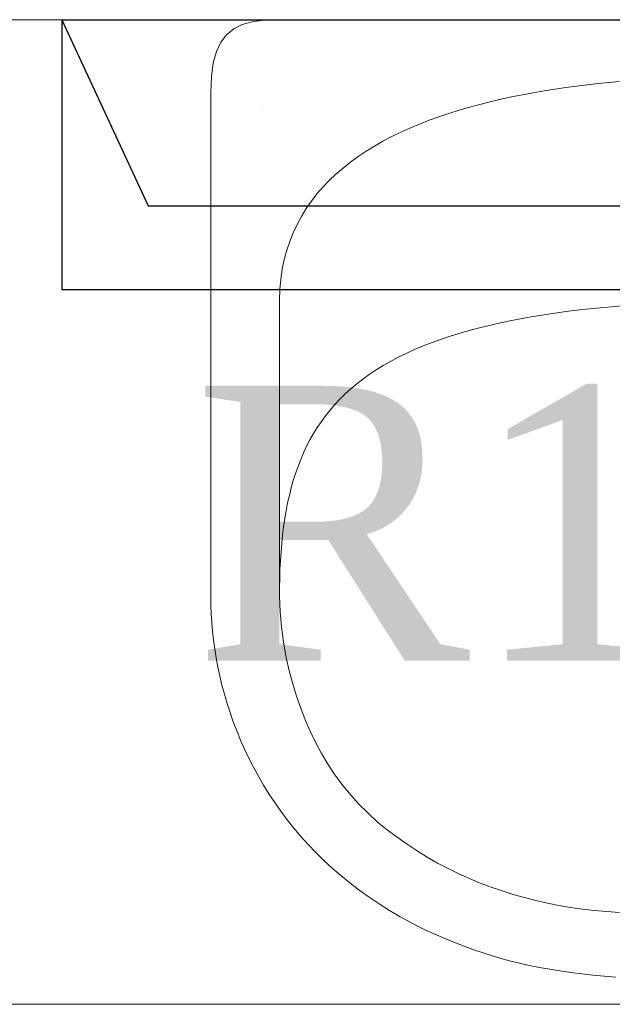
# Model space of a CAD drawing. Header units: centimetres. Extents: x 88729 to 133553, y -16225 to 14174.
# Tile 215 of 231: x 93992 to 94018, y -9079 to -9036. Entities that reach past the tile are written whole.
import ezdxf
from ezdxf.enums import TextEntityAlignment as Align

# ---------------------------------------------------------------- set-up
doc = ezdxf.new("R2010")
doc.units = ezdxf.units.CM
doc.layers.add('A-ARMATURA', color=252, linetype='Continuous', lineweight=5)
doc.layers.add('E_Istn_pozostaje', color=132, linetype='Continuous', lineweight=25)
for name, color, linetype in [('A-SCIANY', 252, 'Continuous'), ('A-SUFITY', 252, 'Continuous'), ('E_opisy siły', 5, 'Continuous'), ('E_PODKLAD', 7, 'Continuous'), ('E_siła', 5, 'Continuous'), ('R-MET-IWE', 252, 'Continuous')]:
    doc.layers.add(name, color=color, linetype=linetype)
doc.styles.add('old', font='BOOKOS.TTF')
doc.styles.get("Standard").update_dxf_attribs({"font": 'txt.shx'})

# ---------------------------------------------------------------- blocks, each defined once
blk = doc.blocks.new('RLX_F50_18W')
at = {"ltscale": 0.1}
for p, q in [((5.9, 31.5), (-5.9, 31.5)), ((-5.9, -31.5), (-5.9, 31.5)), ((5.9, 31.5), (-2.224, 27.739)), ((5.9, 31.5), (5.9, -31.5)), ((-2.224, 27.739), (-2.224, 0))]:
    blk.add_line(p, q, dxfattribs=at)
at = {"ltscale": 0.1, "flags": 9}
blk.add_attdef('RLXLUM', (0, 0), '', height=0.1, dxfattribs=at)
blk = doc.blocks.new('E_opis siły')
at = {"layer": 'E_siła', "linetype": 'Continuous', "ltscale": 0.5, "style": 'old', "flags": 4}
blk.add_attdef('OBWÓD', (0, 0), '', height=12, dxfattribs=at)
blk = doc.blocks.new('A$C3A7D2EB8')
at = {"layer": 'A-ARMATURA'}
blk.add_line((22.711, 16.627), (22.711, 16.627), dxfattribs=at)
for points in [[(-0.008, 20.535), (22.115, 20.535), (22.679, 20.513), (23.178, 20.443), (23.613, 20.319), (23.987, 20.133), (24.299, 19.879), (24.552, 19.551), (24.746, 19.142), (24.884, 18.645), (24.965, 18.054), (24.992, 17.362), (24.992, -4.665), (24.988, -5.035), (24.973, -5.409), (24.95, -5.788), (24.917, -6.171), (24.873, -6.557), (24.82, -6.947), (24.757, -7.339), (24.682, -7.734), (24.598, -8.13), (24.502, -8.528), (24.396, -8.927), (24.278, -9.327), (24.149, -9.727), (24.009, -10.127), (23.857, -10.526), (23.693, -10.925), (23.516, -11.322), (23.328, -11.717), (23.127, -12.111), (22.914, -12.502), (22.688, -12.89), (22.449, -13.274), (22.197, -13.655), (21.931, -14.032), (21.652, -14.404), (21.359, -14.771), (21.053, -15.132), (20.732, -15.488), (20.398, -15.838), (20.049, -16.181), (19.685, -16.518), (19.307, -16.846), (18.913, -17.167), (18.505, -17.48), (18.081, -17.784), (17.642, -18.08), (17.188, -18.365), (16.717, -18.641), (16.231, -18.907), (15.728, -19.162), (15.209, -19.406), (14.674, -19.639), (14.122, -19.859), (13.553, -20.068), (12.966, -20.264), (12.363, -20.446), (12.363, -20.446), (11.945, -20.561), (11.518, -20.667), (11.084, -20.764), (10.641, -20.853), (10.19, -20.934), (9.731, -21.008), (9.264, -21.075), (8.788, -21.134), (8.304, -21.188), (7.811, -21.235), (7.31, -21.277)], [(7.147, -18.452), (7.692, -18.412), (8.23, -18.362), (8.76, -18.303), (9.281, -18.233), (9.79, -18.145), (10.295, -18.045), (10.796, -17.932), (11.292, -17.807), (11.783, -17.668), (12.27, -17.515), (12.752, -17.348), (13.228, -17.168), (13.7, -16.972), (14.167, -16.762), (14.629, -16.536), (15.085, -16.295), (15.536, -16.039), (15.981, -15.766), (16.421, -15.476), (16.855, -15.17), (17.283, -14.846), (17.705, -14.505), (18.56, -13.689), (18.934, -13.264), (19.281, -12.832), (19.601, -12.393), (19.897, -11.945), (20.17, -11.487), (20.421, -11.017), (20.653, -10.536), (20.866, -10.041), (21.061, -9.531), (21.242, -9.005), (21.408, -8.462), (21.562, -7.901), (21.704, -7.32), (21.822, -6.649), (21.908, -5.987), (21.965, -5.32), (21.992, -4.636), (21.992, 8.296), (21.975, 8.758), (21.934, 9.206), (21.87, 9.64), (21.784, 10.059), (21.675, 10.464), (21.545, 10.855), (21.395, 11.232), (21.224, 11.596), (21.034, 11.947), (20.825, 12.286), (20.599, 12.611), (20.354, 12.924), (20.093, 13.225), (19.816, 13.514), (19.523, 13.792), (19.216, 14.058), (18.894, 14.312), (18.558, 14.556), (18.209, 14.789), (17.849, 15.012), (17.476, 15.224), (17.092, 15.427), (16.698, 15.619), (16.294, 15.802), (15.881, 15.976), (15.459, 16.141), (15.03, 16.297), (14.593, 16.445), (14.149, 16.584), (13.7, 16.715), (13.245, 16.838), (12.786, 16.954), (12.323, 17.063), (11.856, 17.164), (11.386, 17.258), (10.914, 17.346), (10.441, 17.427), (9.967, 17.503), (9.493, 17.572), (9.019, 17.636), (8.546, 17.694), (8.075, 17.747), (7.606, 17.795), (7.14, 17.839)], [(21.992, -4.665), (21.99, -4.259), (21.982, -3.86), (21.969, -3.468), (21.95, -3.082), (21.924, -2.703), (21.893, -2.331), (21.855, -1.966), (21.811, -1.607), (21.759, -1.255), (21.701, -0.909), (21.634, -0.57), (21.56, -0.238), (21.478, 0.088), (21.388, 0.407), (21.289, 0.719), (21.182, 1.025), (21.065, 1.325), (20.939, 1.617), (20.804, 1.904), (20.659, 2.184), (20.504, 2.457), (20.339, 2.724), (20.163, 2.985), (19.977, 3.239), (19.779, 3.486), (19.571, 3.727), (19.35, 3.962), (19.118, 4.191), (18.874, 4.413), (18.618, 4.629), (18.349, 4.838), (18.068, 5.041), (17.773, 5.238), (17.466, 5.428), (17.145, 5.613), (16.81, 5.79), (16.461, 5.962), (16.097, 6.128), (15.72, 6.287), (15.327, 6.44), (14.92, 6.587), (14.497, 6.728), (14.059, 6.862), (13.605, 6.991), (13.135, 7.113), (12.649, 7.229), (12.146, 7.339), (11.627, 7.443), (11.09, 7.541), (10.537, 7.633), (9.966, 7.719), (9.377, 7.799), (8.77, 7.873), (8.145, 7.941), (7.501, 8.002), (6.839, 8.058)]]:
    blk.add_lwpolyline(points, dxfattribs=at)
blk = doc.blocks.new('A$Ce817dbbb')
at = {"layer": 'A-SCIANY', "color": 252, "lineweight": 9, "ltscale": 3}
blk.add_line((2469.104, -19501.017), (2819.104, -19501.017), dxfattribs=at)
at = {"layer": 'A-SUFITY', "lineweight": 0, "ltscale": 0.1}
blk.add_line((2469.104, -19544.017), (2819.104, -19544.017), dxfattribs=at)
at = {"layer": 'A-ARMATURA', "color": 252, "lineweight": 9, "xscale": -1}
blk.add_blockref('A$C3A7D2EB8', (2623.612, -19521.552), dxfattribs=at)
at = {"layer": 'R-MET-IWE', "color": 252, "lineweight": 9, "width": 0.75}
for tag, rotation, p in [('0-', 90, (-1139.045, -4143.611)), ('0-', 90, (-1113.045, -4143.611)), ('0-', 90, (-1087.045, -4143.611)), ('2-', 90, (-796.045, -4143.611)), ('2-', 90, (-505.045, -4143.611)), ('0-', 90, (-480.045, -4143.611)), ('0-', 90, (-456.045, -4143.611)), ('2-', 90, (-166.045, -4143.611)), ('2-', 90, (-625.663, -4833.611)), ('2-', 90, (-599.663, -4833.611)), ('2-', 90, (-573.663, -4833.611)), ('0-', 180, (-2169.638, -4848.468)), ('0-', 180, (-2169.638, -4873.468)), ('0-', 180, (-2169.638, -4899.468)), ('-2', 90, (-1661.47, -4961.645)), ('-2', 90, (-1636.47, -4961.645)), ('0-', 270, (-1489.782, -4968.061)), ('0-', 270, (-1464.782, -4968.061)), ('0-', 270, (-1439.782, -4968.061)), ('0-', 270, (-1364.782, -4968.061)), ('0-', 270, (-1339.782, -4968.061)), ('0-', 270, (-1314.782, -4968.061)), ('0-', 270, (328.218, -4968.061)), ('0-', 270, (354.218, -4968.061)), ('0-', 270, (1256.218, -4968.061)), ('0-', 270, (1282.218, -4968.061)), ('0-', 90, (-513.045, -5496.611)), ('0-', 90, (-487.045, -5496.611)), ('K.S.-', 90, (-487.045, -5766.111)), ('0-', 90, (-513.045, -5766.111)), ('1-', 90, (-539.045, -6114.611)), ('0-', 90, (-513.045, -6114.611)), ('0-', 90, (-487.045, -6114.611)), ('0-', 90, (301.955, -6545.611)), ('0-', 90, (327.955, -6545.611)), ('0-', 90, (353.955, -6545.611)), ('0-', 90, (416.113, -6545.611)), ('0-', 90, (1255.955, -6545.611)), ('0-', 90, (1281.955, -6545.611)), ('1-', 90, (2382.955, -6845.611)), ('1-', 90, (2408.955, -6845.611)), ('1-', 90, (2434.955, -6845.611)), ('1-', 90, (2827.955, -6845.611)), ('1-', 90, (2853.955, -6845.611)), ('1-', 90, (2879.955, -6845.611)), ('<-2', 90, (-910.64, -10482.409)), ('2->', 90, (-718.146, -10854.38)), ('2->', 90, (-692.146, -10854.38)), ('2->', 90, (-744.146, -10870.803)), ('-0', 90, (-186.093, -12450.121)), ('1-', 90, (2264.472, -12866.38)), ('1-', 90, (2290.472, -12866.38)), ('1-', 90, (2316.472, -12866.38)), ('1-', 90, (2709.472, -12866.38)), ('1-', 90, (2735.472, -12866.38)), ('1-', 90, (2761.472, -12866.38)), ('<-KL', 90, (-700.012, -16780.913)), ('-0', 90, (-179.939, -18957.533)), ('0->', 90, (-1257.528, -23179.046)), ('0->', 90, (-1231.528, -23179.046)), ('0->', 90, (-1205.528, -23179.046)), ('0->', 90, (-600.528, -23179.046)), ('0->', 90, (-574.528, -23179.046)), ('0->', 90, (-1692.528, -24074.046)), ('0->', 90, (-1666.528, -24074.046)), ('0->', 90, (-1640.528, -24074.046)), ('0->', 90, (-1486.528, -24074.046)), ('0->', 90, (-1460.528, -24074.046)), ('0->', 90, (-1434.528, -24074.046)), ('<-0', 90, (-499.818, -24383.565)), ('<-0', 90, (-298.109, -24383.565)), ('<-0', 180, (-587.122, -25088.859)), ('<-0', 270, (-496.631, -25202.677)), ('<-0', 180, (-1353.253, -25419.359)), ('<-0', 180, (-1187.253, -25444.101)), ('<-0', 90, (-179.614, -25454.222)), ('<-0', 90, (-69.593, -26375.359)), ('<-0', 90, (-43.593, -26375.359))]:
    blk.add_attdef(tag, text='', height=17, rotation=rotation, dxfattribs=at).set_placement(p, align=Align.MIDDLE)
for tag, p in [('2-', (1424.812, -4179.204)), ('2-', (1424.812, -4205.204)), ('K.S.-', (-76.891, -4264.204)), ('KL-', (-613.132, -4292.185)), ('1-', (-613.132, -4312.185)), ('1-', (-613.132, -4332.185)), ('K.S.-', (1414.126, -4333.662)), ('0-', (-70.188, -4341.204)), ('0-', (469.812, -4341.204)), ('1-', (-613.132, -4352.185)), ('0-', (1424.812, -4361.204)), ('0-', (-70.188, -4367.204)), ('1-', (469.812, -4367.204)), ('0-', (1099.812, -4368.204)), ('2-', (1424.812, -4387.204)), ('1-', (-70.188, -4393.204)), ('1-', (469.812, -4393.204)), ('1-', (1099.812, -4394.204)), ('2-', (1424.812, -4413.204)), ('2-', (-70.188, -4419.204)), ('2-', (1099.812, -4420.204)), ('2-', (469.812, -4444.204)), ('K.S.-', (-76.891, -4445.204)), ('2-', (1099.812, -4446.204)), ('2-', (469.812, -4470.204)), ('2-', (-825.188, -4496.204)), ('2-', (-825.188, -4522.204)), ('2-', (-70.188, -4574.204)), ('2-', (-70.188, -4600.204)), ('K.S.-', (1089.126, -4600.662)), ('2-', (1099.812, -4653.204)), ('2-', (-70.188, -4669.204)), ('2-', (1099.812, -4679.204)), ('-1', (1806.777, -4690.779)), ('1-', (-70.188, -4695.204)), ('2-', (1099.812, -4705.204)), ('-1', (1806.777, -4716.295)), ('K.S.-', (-73.204, -4721.204)), ('-1', (1806.777, -4743.07)), ('FR-', (-70.188, -4747.204)), ('0-', (-1066.188, -6382.704)), ('0-', (-1066.188, -6408.704)), ('2-', (1729.812, -6586.204)), ('2-', (1729.812, -6612.204)), ('2-', (1729.812, -6638.204)), ('2-', (1729.812, -6664.204)), ('K.S.-', (469.812, -6788.204)), ('1-', (-962.188, -6915.204)), ('2-', (1729.812, -6923.204)), ('1-', (-460.188, -6923.204)), ('1-', (469.812, -6923.204)), ('2-', (1729.812, -6949.204)), ('1-', (-460.188, -6949.204)), ('1-', (469.812, -6949.204)), ('K.S.-', (2901.812, -6960.204)), ('2-', (1729.812, -6975.204)), ('2-', (1729.812, -7001.204)), ('2-', (-460.188, -7026.204)), ('0-', (469.812, -7026.204)), ('2-', (-460.188, -7052.204)), ('0-', (469.812, -7052.204)), ('2-', (-460.188, -7078.204)), ('2-', (469.812, -7078.204)), ('1-', (2901.812, -7088.204)), ('2-', (469.812, -7104.204)), ('1-', (2901.812, -7114.204)), ('0-', (1729.812, -7131.204)), ('2-', (-460.188, -7141.204)), ('0-', (1729.812, -7157.204)), ('2-', (-460.188, -7167.204)), ('2-', (469.812, -7181.204)), ('2-', (1729.812, -7183.204)), ('0-', (-460.188, -7193.204)), ('2-', (469.812, -7207.204)), ('2-', (1729.812, -7209.204)), ('K.S.-', (-470.874, -7217.662)), ('2-', (469.812, -7233.204)), ('2-', (1729.812, -7235.204)), ('1-', (-460.188, -7245.204)), ('2-', (469.812, -7259.204)), ('2-', (1729.812, -7261.204)), ('2-', (1729.812, -7287.204)), ('2-', (-460.188, -7297.204)), ('2->', (-943.671, -10542.973)), ('-1', (1688.294, -10711.548)), ('-1', (1688.294, -10737.548)), ('-1', (1688.294, -10763.548)), ('<-2', (1685.551, -12605.392)), ('2->', (1611.329, -12636.472)), ('2->', (1611.329, -12658.973)), ('2->', (1590.766, -12684.973)), ('K.S.-', (2783.329, -12980.973)), ('2->', (-578.671, -13046.973)), ('2->', (-578.671, -13072.973)), ('<-2', (-476.881, -13105.942)), ('1-', (2783.329, -13108.973)), ('1-', (2783.329, -13134.973)), ('<-1', (-610.787, -16857.829)), ('<-1', (-610.787, -16877.829)), ('<-1', (1688.294, -17218.96)), ('<-1', (1688.294, -17244.96)), ('<-1', (1688.294, -17270.96)), ('<-1', (-478.914, -18553.429)), ('<-0', (-2287.983, -23879.575)), ('<-0', (-2287.983, -23905.575)), ('<-0', (-2287.983, -23931.575)), ('<-0', (-343.077, -24738.183)), ('<-0', (-478.914, -25059.683))]:
    blk.add_attdef(tag, text='', height=17, dxfattribs=at).set_placement(p, align=Align.MIDDLE)

msp = doc.modelspace()

# ---------------------------------------------------------------- block references
at = {"layer": 'E_Istn_pozostaje', "rotation": 90}
msp.add_blockref('RLX_F50_18W', (94025.494, -9041.526), dxfattribs=at)
at = {"layer": 'E_opisy siły', "linetype": 'Continuous'}
ref = msp.add_blockref('E_opis siły', (94060.164, -9063.615, -600), dxfattribs=dict(at, xscale=-1))
ref.add_attrib('OBWÓD', 'R1/37', (93999.742, -9063.615, -600), dxfattribs={"color": 3, "linetype": 'Continuous', "ltscale": 0.5, "height": 12, "style": 'old'})
at = {"layer": 'E_PODKLAD'}
msp.add_blockref('A$Ce817dbbb', (91401.874, 10465.391), dxfattribs=at)

doc.saveas('drawing.dxf')
